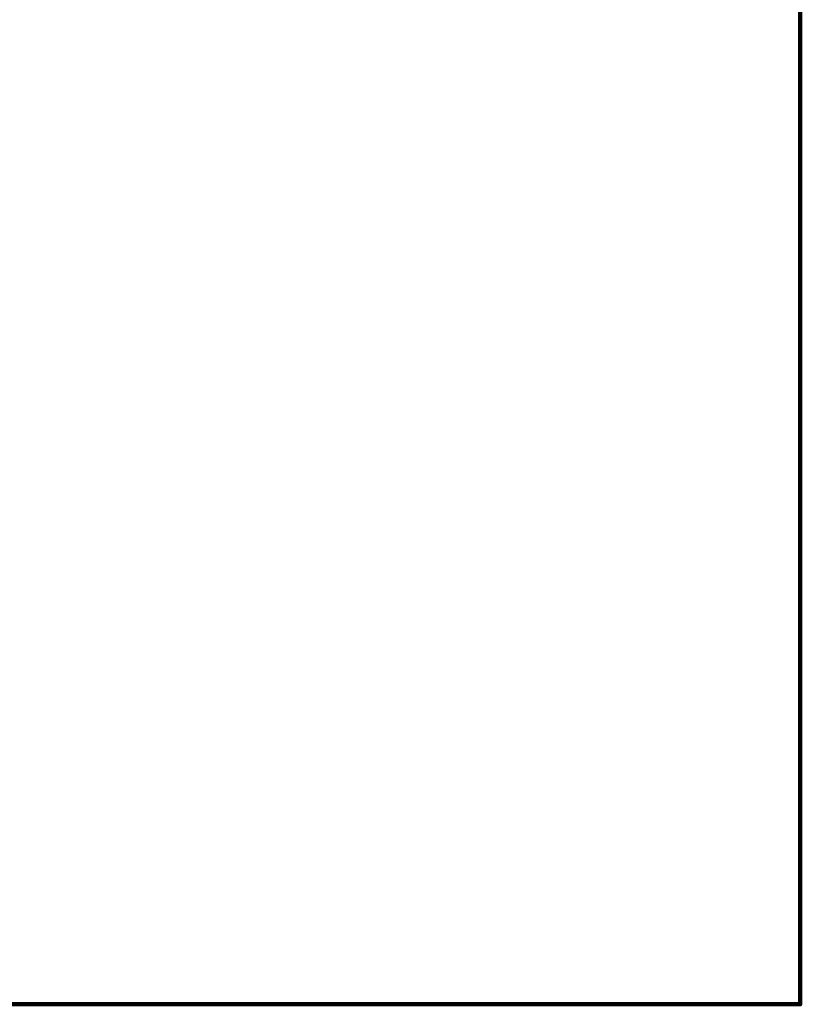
# Model space of a CAD drawing. Header units: millimetres. Extents: x -57162 to 485422, y -209335 to -9481.
# Tile 246 of 256: x 139201 to 149183, y -62353 to -49762. Entities that reach past the tile are written whole.
import ezdxf
from ezdxf import colors
from ezdxf.entities.mleader import LeaderData, LeaderLine
from ezdxf.math import Vec2, Vec3

# ---------------------------------------------------------------- set-up
doc = ezdxf.new("R2010")
doc.units = ezdxf.units.MM
doc.layers.get('Defpoints').update_dxf_attribs({"color": 31})
doc.layers.add('EOM vinoski', color=7, linetype='Continuous', lineweight=5, true_color=0x423200)
doc.styles.add('fl_iso paper', font='isocpeur.ttf', dxfattribs={"width": 0.8, "oblique": 10})

# ---------------------------------------------------------------- blocks, each defined once
blk = doc.blocks.new('_DOT')
at = {"color": 0, "linetype": 'ByBlock'}
blk.add_line((-0.5, 0), (-1, 0), dxfattribs=at)
at = {"color": 0, "linetype": 'ByBlock', "const_width": 0.5}
blk.add_lwpolyline([(-0.25, 0, 1), (0.25, 0, 1)], format="xyb", close=True, dxfattribs=at)

msp = doc.modelspace()

# ---------------------------------------------------------------- linework, layer by layer
at = {"layer": 'Defpoints', "color": 1, "lineweight": 100}
msp.add_lwpolyline([(107095, -62352.7), (149183.3, -62352.7), (149183.3, -21875.1), (107095, -21875.1)], close=True, dxfattribs=at)

# ---------------------------------------------------------------- next in the draw order: leaders
at = {"layer": 'EOM vinoski', "linetype": 'ByBlock', "lineweight": 0}
ml = msp.add_multileader_mtext('Standard', dxfattribs=at)
ml.set_content('Розетки, h=1,500 мм', color=256, style='fl_iso paper')
ml.set_leader_properties(lineweight=5)
ml.set_arrow_properties(name='DOT')
ml.build(insert=Vec2(0, 0))
ml.multileader.update_dxf_attribs({"has_dogleg": 0, "text_left_attachment_type": 6, "text_right_attachment_type": 6, "dogleg_length": 0.5, "arrow_head_size": 40, "scale": 40})
ctx = ml.context
ctx.base_point, ctx.scale, ctx.char_height, ctx.arrow_head_size, ctx.landing_gap_size, ctx.plane_origin = Vec3(55573.4, -50975.8), 40, 200, 40, 80, Vec3(48918, -50076.4)
ctx.left_attachment, ctx.right_attachment = 6, 6
notes = []
notes.append((ctx, [(1, (1, 1, 0), (55553.4, -50975.8), (1, 0), 20, [(1, [(55039.1, -49889.1)], 0, [])])]))
ctx.mtext.insert, ctx.mtext.width, ctx.mtext.defined_height, ctx.mtext.line_spacing_factor, ctx.mtext.flow_direction = Vec3(55653.4, -50735.8), 2136.92, 629.7, 0.9, 5
ctx.mtext.has_bg_fill, ctx.mtext.bg_color, ctx.mtext.bg_scale_factor, ctx.mtext.bg_transparency, ctx.mtext.use_window_bg_color = 1, -1027028792, 1.5, 0, 1
for ctx, leaders in notes:
    for number, flags, end, landing, length, lines in leaders:
        leader = LeaderData()
        leader.index, (leader.has_last_leader_line, leader.has_dogleg_vector, leader.attachment_direction) = number, flags
        leader.last_leader_point, leader.dogleg_vector, leader.dogleg_length = Vec3(end), Vec3(landing), length
        for number, points, colour, breaks in lines:
            line = LeaderLine()
            line.index, line.vertices, line.color, line.breaks = number, Vec3.list(points), colors.encode_raw_color(colour), breaks
            leader.lines.append(line)
        ctx.leaders.append(leader)

doc.saveas('drawing.dxf')
